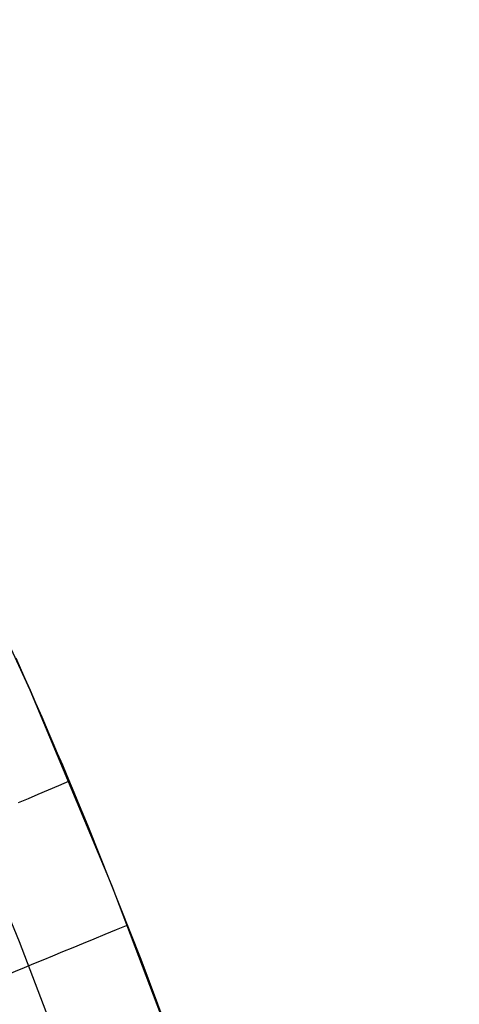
# Model space of a CAD drawing. Header units: millimetres. Extents: x -58 to 58, y -58 to 57.
# Tile 85 of 102: x 52.54 to 56.65, y 20.21 to 29.41. Entities that reach past the tile are written whole.
import ezdxf

# ---------------------------------------------------------------- set-up
doc = ezdxf.new("R2010")
doc.units = ezdxf.units.MM
doc.header["$MEASUREMENT"] = 0
doc.layers.add('Predefinito', color=5, linetype='Continuous')

msp = doc.modelspace()

# ---------------------------------------------------------------- linework, layer by layer
at = {"layer": 'Predefinito'}
for points in [[(56.6455, 9.8761), (56.2709, 11.8254), (55.8292, 13.7607), (55.3209, 15.6795), (54.7468, 17.5796), (54.1074, 19.4588), (53.4035, 21.3147), (52.636, 23.1453), (51.8057, 24.9483), (50.9137, 26.7216), (49.9611, 28.463), (48.9489, 30.1705)], [(48.0655, 29.6978), (48.8072, 28.4625), (49.5148, 27.2128), (50.188, 25.9501), (50.8267, 24.6759), (51.4304, 23.3914), (51.9993, 22.0981), (52.533, 20.7974), (53.0318, 19.4905), (53.4956, 18.1788), (53.9246, 16.8637), (54.319, 15.5464), (54.6791, 14.2283), (55.0052, 12.9105), (55.2976, 11.5944), (55.5568, 10.2809), (55.7832, 8.9714)]]:
    msp.add_lwpolyline(points, dxfattribs=at)
at = {"layer": 'Predefinito', "extrusion": (-6.72539e-07, 1.90505e-06, 1)}
msp.add_lwpolyline([(47.7545, 26.2631), (47.614, 25.9454), (47.4808, 25.6278), (47.355, 25.3102), (47.2366, 24.9928), (47.1255, 24.6756), (47.0218, 24.3587), (46.9256, 24.0421), (46.8368, 23.7259), (46.7554, 23.4102), (46.6815, 23.095), (46.6151, 22.7805), (46.5562, 22.4665), (46.5048, 22.1533), (46.4609, 21.8409), (46.4246, 21.5293), (46.3959, 21.2187), (46.3748, 20.909), (46.3614, 20.6006), (46.3556, 20.2934), (46.3574, 19.9875), (46.367, 19.6833), (46.3843, 19.3806), (46.4093, 19.0797), (46.442, 18.7807), (46.4825, 18.4837), (46.5308, 18.1889), (46.5868, 17.8964), (46.6505, 17.6065), (46.7219, 17.3192), (46.801, 17.0347), (46.8878, 16.7531), (46.9822, 16.4748), (47.0842, 16.1997), (47.1937, 15.9281), (47.3107, 15.6603), (47.4351, 15.3962), (47.5668, 15.1362), (47.7057, 14.8803), (47.8518, 14.6288), (48.0049, 14.3819), (48.165, 14.1396), (48.3319, 13.9023), (48.5056, 13.6699), (48.6857, 13.4426), (48.8724, 13.2207), (49.0653, 13.0041), (49.2643, 12.7931), (49.4694, 12.5879), (49.6803, 12.3884), (49.897, 12.1949), (50.1192, 12.0073), (50.3468, 11.8259), (50.5796, 11.6506), (50.8175, 11.4816), (51.0604, 11.3188), (51.3081, 11.1625), (51.5603, 11.0127), (51.817, 10.8694), (52.0781, 10.7326), (52.3434, 10.6024), (52.6127, 10.4787), (52.8859, 10.3617), (53.163, 10.2514), (53.4436, 10.1478)], dxfattribs=at)
at = {"layer": 'Predefinito'}
for points in [[(52.502, 23.4477, 30.3509), (52.5435, 23.3546, 30.3115), (52.5877, 23.2547, 30.2721), (52.6351, 23.1472, 30.2328), (52.6869, 23.0292, 30.1934), (52.745, 22.8959, 30.154), (52.8112, 22.7426, 30.1147), (52.8485, 22.6559, 30.0951), (52.89, 22.5587, 30.0754), (52.9371, 22.4481, 30.0558), (52.994, 22.3135, 30.0363), (53.0281, 22.2323, 30.0265), (53.0951, 22.072, 30.0119), (53.129, 21.9905, 30.007), (53.1817, 21.8625, 30.0029), (53.6703, 20.6338, 30.0018), (54.0592, 19.5923, 30)], [(53.001, 22.2965, 30.0363), (52.9013, 22.2541, 30.144), (52.8039, 22.2126, 30.2538), (52.7089, 22.1721, 30.3655), (52.6161, 22.1325, 30.4792), (52.5256, 22.0938, 30.5947)], [(53.5472, 20.951, 30), (53.4396, 20.907, 30.1047), (53.3346, 20.8639, 30.2115), (53.232, 20.8218, 30.3205), (53.1318, 20.7807, 30.4315), (53.0341, 20.7406, 30.5446), (52.9387, 20.7014, 30.6596), (52.8457, 20.6632, 30.7767), (52.755, 20.6258, 30.8956), (52.6666, 20.5894, 31.0165), (52.5804, 20.5539, 31.1392), (52.4964, 20.5192, 31.2637), (52.4145, 20.4854, 31.39), (52.3348, 20.4524, 31.518), (52.2571, 20.4203, 31.6477), (52.108, 20.3585, 31.9121), (51.9668, 20.2998, 32.1828), (51.8332, 20.2441, 32.4594), (51.7069, 20.1914, 32.7418)]]:
    msp.add_polyline3d(points, dxfattribs=at)

doc.saveas('drawing.dxf')
